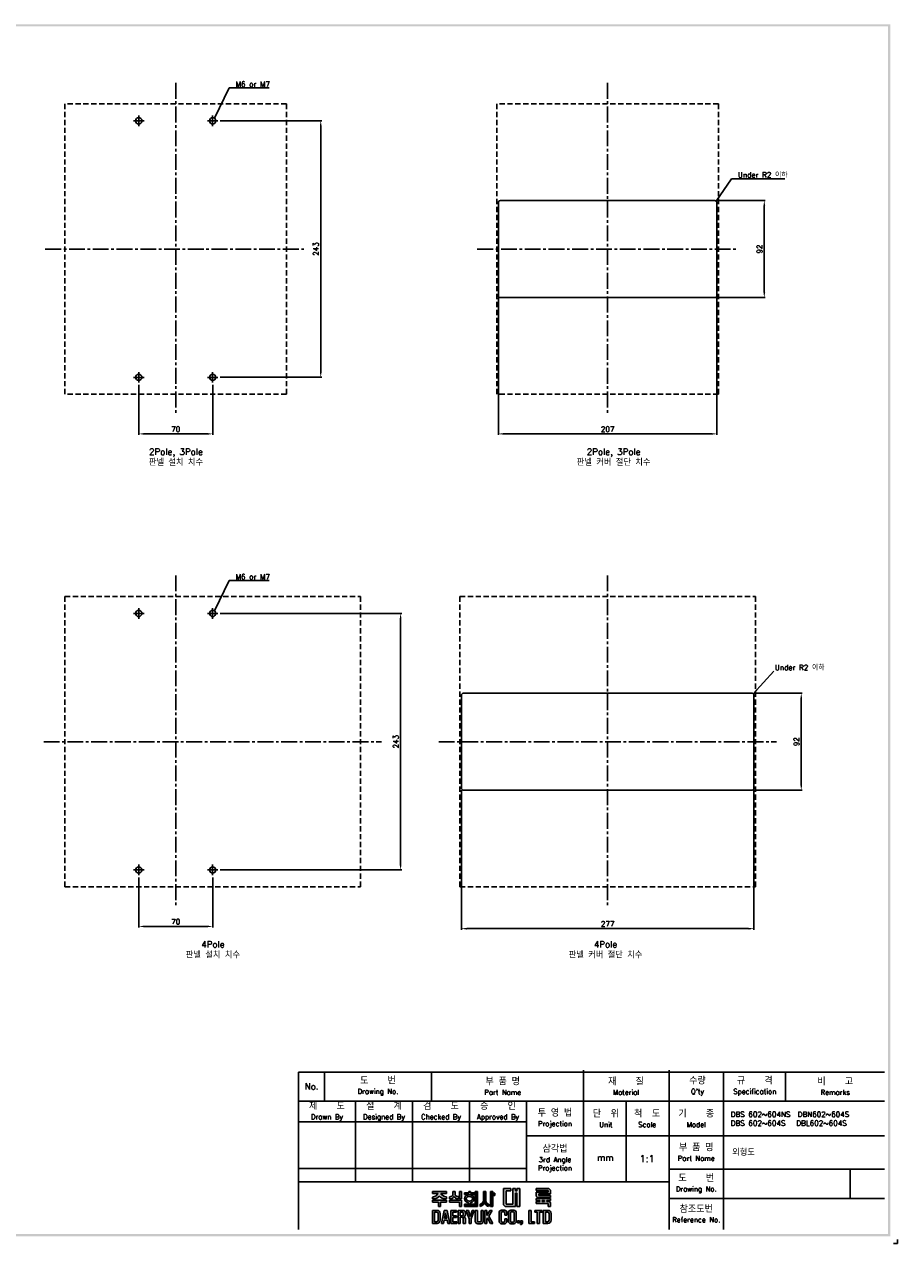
# Model space of a CAD drawing. Extents: x 3310 to 4964, y -496 to 659.
# Tile 8 of 8: x 4137 to 4964, y -496 to 659. Entities that reach past the tile are written whole.
import ezdxf

# ---------------------------------------------------------------- set-up
doc = ezdxf.new("R2010")
doc.units = 0
doc.header["$LTSCALE"] = 20
doc.header["$MEASUREMENT"] = 0
doc.linetypes.add('CENTER2', pattern=[1.125, 0.75, -0.125, 0.125, -0.125])
doc.linetypes.add('HIDDEN', pattern=[0.375, 0.25, -0.125])
doc.layers.get('0').update_dxf_attribs({"linetype": 'CONTINUOUS'})
for name, color, linetype in [('CEN', 1, 'CENTER2'), ('di', 3, 'CONTINUOUS'), ('di @ 1', 3, 'CONTINUOUS'), ('dimtaxt', 3, 'CONTINUOUS'), ('dwg', 7, 'CONTINUOUS')]:
    doc.layers.add(name, color=color, linetype=linetype)
doc.styles.add('KIM', font='ROMANS.shx', dxfattribs={"height": 5, "bigfont": 'GSG1.shx'})
doc.styles.get("Standard").update_dxf_attribs({"font": 'romans.shx', "height": 2, "bigfont": 'hgs.shx'})
doc.dimstyles.get("Standard").update_dxf_attribs({"dimscale": 0, "dimtxt": 2, "dimasz": 2, "dimexe": 0.5, "dimexo": 0.5, "dimgap": 1, "dimtad": 1, "dimdsep": 46, "dimtxsty": 'Standard', "dimcen": 0, "dimclrd": 3, "dimclre": 3, "dimclrt": 3, "dimadec": 0, "dimazin": 2, "dimtp": 0.1, "dimtm": 0.1, "dimtfac": 1, "dimtmove": 0, "dimatfit": 3, "dimfxl": 0, "dimtolj": 1, "dimarcsym": 0})
doc.dimstyles.new('STANDARD$0', dxfattribs={"dimtxt": 5, "dimasz": 5, "dimexe": 1, "dimexo": 2, "dimgap": 2, "dimtad": 1, "dimdec": 4, "dimzin": 12, "dimdsep": 46, "dimtxsty": 'KIM', "dimcen": -1, "dimdle": 0.1, "dimadec": 0, "dimazin": 0, "dimtfac": 1, "dimtdec": 4, "dimtmove": 0, "dimatfit": 3, "dimfxl": 0, "dimtolj": 1, "dimtzin": 0, "dimarcsym": 0})

# ---------------------------------------------------------------- blocks, each defined once
blk = doc.blocks.new('대륙')
at = {"layer": 'dimtaxt'}
h = blk.add_hatch(color=256, dxfattribs=at)
edge = h.paths.add_edge_path()
edge.add_line((51.99, 12.18), (47.65, 12.18))
edge.add_line((47.65, 12.18), (47.65, 11.59))
edge.add_line((47.65, 11.59), (49.36, 11.59))
edge.add_ellipse((47.48, 11.55), major_axis=(1.89, 0.39), ratio=0.576936, start_angle=268.0794, end_angle=342.4305, ccw=False)
edge.add_line((47.64, 10.44), (47.64, 9.87))
edge.add_ellipse((47.59, 11.36), major_axis=(2.46, 0), ratio=0.608939, start_angle=-88.7913, end_angle=-24.3158)
edge.add_ellipse((52.06, 11.36), major_axis=(-2.46, 0), ratio=0.608939, start_angle=384.3158, end_angle=448.3061)
edge.add_line((51.99, 9.87), (51.99, 10.51))
edge.add_ellipse((52.11, 11.62), major_axis=(-1.91, 0.31), ratio=0.577613, start_angle=17.5125, end_angle=91.8636, ccw=False)
edge.add_line((50.24, 11.59), (51.99, 11.59))
edge.add_line((51.99, 11.59), (51.99, 12.18))
h.paths.add_polyline_path([(52, 9.48), (47.64, 9.48), (47.64, 8.87), (49.46, 8.87), (49.46, 7.49), (50.19, 7.49), (50.19, 8.88), (52, 8.88)])
edge = h.paths.add_edge_path()
edge.add_arc((55.25, 11.18), 0.45, 180, 220.7047, ccw=False)
edge.add_line((54.8, 11.18), (54.8, 12.18))
edge.add_line((54.8, 12.18), (54.06, 12.18))
edge.add_line((54.06, 12.18), (54.06, 11.18))
edge.add_arc((53.61, 11.18), 0.45, 319.2953, 360, ccw=False)
edge.add_spline(control_points=[(53.95, 10.89), (53.94, 10.88), (53.93, 10.87), (53.83, 10.76), (53.7, 10.68), (53.03, 10.51)], knot_values=[3.761053, 3.761053, 3.761053, 3.761053, 3.807132, 3.807132, 4.298097, 4.298097, 4.298097, 4.298097], degree=3, periodic=0)
edge.add_line((53.03, 10.51), (53.03, 9.85))
edge.add_spline(control_points=[(53.03, 9.85), (53.05, 9.85), (53.06, 9.85), (53.74, 9.96), (53.94, 10.08), (54.15, 10.22), (54.2, 10.3), (54.43, 10.6)], knot_values=[3.495949, 3.495949, 3.495949, 3.495949, 3.524444, 3.524444, 4.06832, 4.06832, 4.379503, 4.379503, 4.379503, 4.379503], degree=3, periodic=0)
edge.add_spline(control_points=[(54.43, 10.6), (54.65, 10.3), (54.71, 10.22), (54.92, 10.08), (55.12, 9.96), (55.75, 9.88), (55.78, 9.87), (55.8, 9.86)], knot_values=[3.495949, 3.495949, 3.495949, 3.495949, 3.807132, 3.807132, 4.351008, 4.351008, 4.402945, 4.402945, 4.402945, 4.402945], degree=3, periodic=0)
edge.add_line((55.8, 9.86), (55.8, 10.59))
edge.add_spline(control_points=[(55.8, 10.59), (55.78, 10.59), (55.76, 10.6), (55.19, 10.66), (55.03, 10.75), (54.92, 10.87), (54.91, 10.88), (54.91, 10.89)], knot_values=[3.761053, 3.761053, 3.761053, 3.761053, 3.81299, 3.81299, 4.356866, 4.356866, 4.402945, 4.402945, 4.402945, 4.402945], degree=3, periodic=0)
h.paths.add_polyline_path([(56.82, 9.48), (53.03, 9.48), (53.03, 8.87), (56.1, 8.87), (56.1, 7.49), (56.82, 7.49)])
h.paths.add_polyline_path([(56.82, 12.19), (56.1, 12.19), (56.1, 9.87), (56.82, 9.87)])
h.paths.add_polyline_path([(60.76, 11.76), (59.58, 11.76), (59.58, 12.19), (59.05, 12.19), (59.05, 11.76), (57.74, 11.76), (57.74, 11.21), (60.76, 11.21)])
edge = h.paths.add_edge_path()
edge.add_ellipse((59.26, 9.92), major_axis=(-1.56, 0), ratio=0.830145, start_angle=101.7462, end_angle=265.4383)
edge.add_line((59.38, 11.21), (59.13, 11.21))
edge.add_ellipse((59.26, 9.92), major_axis=(1.56, 0), ratio=0.830145, start_angle=94.5617, end_angle=259.6787)
edge.add_line((58.98, 8.65), (58.98, 8.2))
edge.add_line((58.98, 8.2), (59.58, 8.2))
edge.add_line((59.58, 8.2), (59.58, 8.65))
edge = h.paths.add_edge_path(flags=16)
edge.add_spline(control_points=[(60.26, 9.92), (60.26, 10.03), (60.22, 10.15), (60.06, 10.37), (59.93, 10.48), (59.59, 10.63), (59.39, 10.66), (58.99, 10.64), (58.8, 10.59), (58.5, 10.41), (58.39, 10.3), (58.27, 10.07), (58.25, 9.96), (58.28, 9.73), (58.34, 9.62), (58.54, 9.4), (58.69, 9.3), (59.06, 9.19), (59.26, 9.17), (59.65, 9.23), (59.83, 9.31), (60.09, 9.5), (60.18, 9.62), (60.25, 9.8), (60.26, 9.86), (60.26, 9.92)], knot_values=[0, 0, 0, 0, 0.543876, 0.543876, 1.087752, 1.087752, 1.631628, 1.631628, 2.175504, 2.175504, 2.71938, 2.71938, 3.263256, 3.263256, 3.807132, 3.807132, 4.351008, 4.351008, 4.894884, 4.894884, 5.43876, 5.43876, 5.982636, 5.982636, 6.283185, 6.283185, 6.283185, 6.283185], degree=3, periodic=0)
for points in [[(61.83, 12.19), (61.11, 12.19), (61.11, 8.2), (57.74, 8.2), (57.74, 7.47), (61.11, 7.47), (61.83, 7.47)], [(70.89, 12.38), (72.38, 12.38), (72.38, 13.12), (70.01, 13.12), (70.01, 8), (70.53, 7.49), (73.84, 7.49), (73.84, 11.66), (74.29, 11.66), (74.29, 7.49), (75.14, 7.49), (75.14, 13.12), (74.29, 13.12), (74.29, 12.42), (73.84, 12.42), (73.84, 13.12), (73.01, 13.12), (73.01, 8.23), (70.89, 8.23)]]:
    blk.add_hatch(color=256, dxfattribs=at).paths.add_polyline_path(points)
h = blk.add_hatch(color=256, dxfattribs=at)
edge = h.paths.add_edge_path()
edge.add_line((64.41, 12.18), (63.7, 12.18))
edge.add_line((63.7, 12.18), (63.7, 9.23))
edge.add_ellipse((62.86, 9.12), major_axis=(0.66, 0.841), ratio=0.672815, start_angle=218.7862, end_angle=304.0863, ccw=False)
edge.add_line((62.7, 8.19), (62.7, 7.51))
edge.add_ellipse((63.11, 8.54), major_axis=(0.964, 0.919), ratio=0.540942, start_angle=220.7961, end_angle=301.7505)
edge.add_ellipse((64.93, 8.53), major_axis=(-0.866, 0.919), ratio=0.569913, start_angle=58.7442, end_angle=145.288)
edge.add_line((65.35, 7.49), (65.35, 8.17))
edge.add_ellipse((65.18, 9.26), major_axis=(-0.67, 1.07), ratio=0.576723, start_angle=74.3826, end_angle=142.9847, ccw=False)
edge.add_line((64.41, 9.18), (64.41, 12.18))
h.paths.add_polyline_path([(66.65, 10.99), (67.26, 10.99), (67.26, 11.63), (66.64, 11.63), (66.64, 12.18), (65.92, 12.18), (65.92, 7.49), (66.65, 7.49)])
h = blk.add_hatch(color=256, dxfattribs=at)
h.paths.add_polyline_path([(84.17, 12.56), (84.17, 11.99), (80.38, 11.99), (80.38, 10.74), (80.81, 10.32), (84.92, 10.32), (84.92, 10.92), (81.19, 10.92), (81.19, 11.44), (84.92, 11.44), (84.92, 12.6), (84.39, 13.12), (80.36, 13.12), (80.36, 12.56)])
h.paths.add_polyline_path([(83.7, 9.41), (84.92, 9.41), (84.92, 9.97), (80.36, 9.97), (80.36, 9.41), (81.48, 9.41), (81.48, 9.04), (80.35, 9.04), (80.35, 8.42), (84.18, 8.42), (84.18, 7.49), (84.92, 7.49), (84.92, 8.64), (84.52, 9.04), (83.7, 9.04)])
h.paths.add_polyline_path([(83, 9.41), (82.23, 9.41), (82.23, 9.04), (83, 9.04)], flags=17)
h = blk.add_hatch(color=256, dxfattribs=at)
h.paths.add_polyline_path([(47.58, 6.25), (47.58, 2.12), (49.06, 2.12, 0.414214), (50.06, 3.12), (50.06, 5.25, 0.414214), (49.06, 6.25)])
h.paths.add_polyline_path([(48.9, 5.73, -0.414214), (49.4, 5.23), (49.4, 3.16, -0.414214), (48.9, 2.66), (48.23, 2.66), (48.23, 5.73)], flags=16)
h.paths.add_polyline_path([(50.42, 2.11), (51.1, 2.11), (51.31, 3.17), (52.21, 3.17), (52.42, 2.11), (53.1, 2.11), (52.25, 6.23), (51.27, 6.23)])
h.paths.add_polyline_path([(51.77, 5.49), (52.09, 3.74), (51.43, 3.74)], flags=16)
h.paths.add_polyline_path([(53.4, 2.11), (55.25, 2.11), (55.25, 2.66), (54.07, 2.66), (54.07, 3.99), (55.15, 3.99), (55.15, 4.52), (54.06, 4.52), (54.06, 5.7), (55.21, 5.7), (55.21, 6.25), (53.4, 6.25)])
h.paths.add_polyline_path([(55.67, 2.12), (56.33, 2.12), (56.33, 4.05), (56.93, 4.05, -0.414214), (57.33, 3.65), (57.33, 2.12), (58.02, 2.12), (58.02, 3.65, 0.276846), (57.45, 4.24, 0.25864), (58.02, 4.77), (58.02, 5.43, 0.414214), (57.22, 6.23), (55.67, 6.23)])
h.paths.add_polyline_path([(56.33, 5.71), (57.04, 5.71, -0.414214), (57.34, 5.41), (57.34, 4.86, -0.414214), (57.04, 4.56), (56.33, 4.56)], flags=16)
h.paths.add_polyline_path([(59.2, 3.57), (59.2, 2.11), (59.85, 2.11), (59.85, 3.58), (60.8, 6.24), (60.13, 6.24), (59.53, 4.27), (58.97, 6.24), (58.28, 6.24)])
h.paths.add_polyline_path([(61.13, 2.78, 0.414214), (61.88, 2.03), (62.85, 2.03, 0.414214), (63.6, 2.78), (63.6, 6.24), (62.93, 6.24), (62.93, 2.84, -0.414214), (62.68, 2.59), (62.07, 2.59, -0.414214), (61.82, 2.84), (61.82, 6.24), (61.13, 6.24)])
h.paths.add_polyline_path([(64.11, 2.12), (64.77, 2.12), (64.77, 3.42), (64.98, 3.87), (65.9, 2.12), (66.68, 2.12), (65.38, 4.46), (66.48, 6.23), (65.69, 6.23), (64.76, 4.66), (64.76, 6.23), (64.11, 6.23)])
h.paths.add_polyline_path([(68.62, 2.84, 0.414214), (69.42, 2.04), (70.32, 2.04, 0.414214), (71.12, 2.84), (71.12, 3.62), (70.47, 3.62), (70.47, 2.85, -0.414214), (70.17, 2.55), (69.58, 2.55, -0.414214), (69.28, 2.85), (69.28, 5.49, -0.414214), (69.58, 5.79), (70.16, 5.79, -0.414214), (70.46, 5.49), (70.46, 4.76), (71.12, 4.76), (71.12, 5.52, 0.414214), (70.32, 6.32), (69.42, 6.32, 0.414214), (68.62, 5.52)])
h.paths.add_polyline_path([(71.57, 2.84, 0.414214), (72.37, 2.04), (73.25, 2.04, 0.414214), (74.05, 2.84), (74.05, 5.52, 0.414214), (73.25, 6.32), (72.37, 6.32, 0.414214), (71.57, 5.52)])
h.paths.add_polyline_path([(72.23, 5.5, -0.414214), (72.53, 5.8), (73.09, 5.8, -0.414214), (73.39, 5.5), (73.39, 2.85, -0.414214), (73.09, 2.55), (72.53, 2.55, -0.414214), (72.23, 2.85)], flags=16)
h.paths.add_polyline_path([(74.42, 2.34), (75.05, 2.34), (75.05, 2.98), (74.42, 2.98)])
h.paths.add_polyline_path([(75.76, 2.34, -0.316213), (75.39, 2.07), (75.39, 1.77, 0.409412), (76.08, 2.47), (76.08, 2.98), (75.39, 2.98), (75.39, 2.34)])
h.paths.add_polyline_path([(78.08, 2.12), (79.79, 2.12), (79.79, 2.67), (78.75, 2.67), (78.75, 6.24), (78.08, 6.24)])
h.paths.add_polyline_path([(80.68, 2.12), (81.35, 2.12), (81.35, 5.7), (82.27, 5.7), (82.27, 6.24), (79.92, 6.24), (79.92, 5.7), (80.68, 5.7)])
h.paths.add_polyline_path([(82.59, 2.13), (84.07, 2.13, 0.414214), (85.07, 3.13), (85.07, 5.24, 0.414214), (84.07, 6.24), (82.59, 6.24)])
h.paths.add_polyline_path([(83.24, 5.73), (83.9, 5.73, -0.414214), (84.4, 5.23), (84.4, 3.15, -0.414214), (83.9, 2.65), (83.24, 2.65)], flags=16)
for p, q in [((47.65, 12.18), (51.99, 12.18)), ((47.65, 12.18), (47.65, 11.59)), ((47.65, 11.59), (49.36, 11.59)), ((51.99, 11.59), (50.24, 11.59)), ((51.99, 12.18), (51.99, 11.59)), ((54.06, 12.18), (54.8, 12.18)), ((54.06, 12.18), (54.06, 11.18)), ((54.8, 12.18), (54.8, 11.18)), ((56.82, 12.19), (56.1, 12.19)), ((56.1, 12.19), (56.1, 9.87)), ((56.82, 12.19), (56.82, 9.87)), ((57.74, 11.76), (59.05, 11.76)), ((57.74, 11.21), (57.74, 11.76)), ((59.05, 11.76), (59.05, 12.19)), ((59.05, 12.19), (59.58, 12.19)), ((59.58, 12.19), (59.58, 11.76)), ((59.58, 11.76), (60.76, 11.76)), ((60.76, 11.76), (60.76, 11.21)), ((61.11, 12.19), (61.11, 8.2)), ((61.83, 12.19), (61.11, 12.19)), ((61.83, 7.47), (61.83, 12.19)), ((63.7, 12.18), (64.41, 12.18)), ((63.7, 12.18), (63.7, 9.23)), ((64.41, 12.18), (64.41, 9.18)), ((65.92, 7.49), (65.92, 12.18)), ((65.92, 12.18), (66.64, 12.18)), ((66.64, 12.18), (66.64, 11.63)), ((66.64, 11.63), (67.26, 11.63)), ((67.26, 11.63), (67.26, 10.99)), ((70.01, 13.12), (70.01, 8)), ((70.01, 13.12), (72.38, 13.12)), ((70.89, 12.38), (70.89, 8.23)), ((70.89, 12.38), (72.38, 12.38)), ((72.38, 13.12), (72.38, 12.38)), ((73.01, 13.12), (73.01, 8.23)), ((73.01, 13.12), (73.84, 13.12)), ((73.84, 13.12), (73.84, 12.42)), ((73.84, 12.42), (74.29, 12.42)), ((73.84, 11.66), (73.84, 7.49)), ((73.84, 11.66), (74.29, 11.66)), ((74.29, 13.12), (75.14, 13.12)), ((74.29, 13.12), (74.29, 12.42)), ((74.29, 11.66), (74.29, 7.49)), ((75.14, 13.12), (75.14, 7.49)), ((80.36, 13.12), (84.39, 13.12)), ((80.36, 12.56), (80.36, 13.12)), ((80.36, 12.56), (84.17, 12.56)), ((80.38, 11.99), (84.17, 11.99)), ((80.38, 11.99), (80.38, 10.74)), ((84.17, 12.56), (84.17, 11.99)), ((84.92, 12.6), (84.39, 13.12)), ((84.92, 12.6), (84.92, 11.44)), ((47.64, 10.44), (47.64, 9.87)), ((47.64, 9.48), (52, 9.48)), ((47.64, 8.87), (47.64, 9.48)), ((49.46, 8.87), (47.64, 8.87)), ((49.46, 7.49), (49.46, 8.87)), ((50.19, 8.88), (50.19, 7.49)), ((52, 8.88), (50.19, 8.88)), ((51.99, 10.51), (51.99, 9.87)), ((52, 9.48), (52, 8.88)), ((53.03, 9.85), (53.03, 10.51)), ((53.03, 9.48), (56.82, 9.48)), ((53.03, 8.87), (53.03, 9.48)), ((56.1, 8.87), (53.03, 8.87)), ((55.8, 9.86), (55.8, 10.59)), ((56.82, 9.87), (56.1, 9.87)), ((56.1, 7.49), (56.1, 8.87)), ((56.82, 9.48), (56.82, 7.49)), ((60.76, 11.21), (57.74, 11.21)), ((57.74, 8.2), (61.11, 8.2)), ((57.74, 7.47), (57.74, 8.2)), ((58.98, 8.2), (58.98, 8.65)), ((59.58, 8.65), (59.58, 8.2)), ((62.7, 7.51), (62.7, 8.19)), ((65.35, 7.49), (65.35, 8.17)), ((66.65, 10.99), (66.65, 7.49)), ((67.26, 10.99), (66.65, 10.99)), ((70.53, 7.49), (70.01, 8)), ((73.01, 8.23), (70.89, 8.23)), ((80.35, 9.04), (81.48, 9.04)), ((80.35, 9.04), (80.35, 8.42)), ((80.35, 8.42), (84.18, 8.42)), ((80.36, 9.97), (84.92, 9.97)), ((80.36, 9.97), (80.36, 9.41)), ((80.36, 9.41), (81.48, 9.41)), ((80.81, 10.32), (80.38, 10.74)), ((80.81, 10.32), (84.92, 10.32)), ((81.19, 11.44), (84.92, 11.44)), ((81.19, 11.44), (81.19, 10.92)), ((81.19, 10.92), (84.92, 10.92)), ((81.48, 9.41), (81.48, 9.04)), ((82.23, 9.41), (83, 9.41)), ((82.23, 9.41), (82.23, 9.04)), ((82.23, 9.04), (83, 9.04)), ((83, 9.41), (83, 9.04)), ((83.7, 9.41), (84.92, 9.41)), ((83.7, 9.41), (83.7, 9.04)), ((83.7, 9.04), (84.52, 9.04)), ((84.18, 8.42), (84.18, 7.49)), ((84.92, 8.64), (84.52, 9.04)), ((84.92, 10.92), (84.92, 10.32)), ((84.92, 9.97), (84.92, 9.41)), ((84.92, 8.64), (84.92, 7.49)), ((47.58, 6.25), (47.58, 2.12)), ((47.58, 6.25), (49.06, 6.25)), ((48.23, 5.73), (48.23, 2.66)), ((48.9, 5.73), (48.23, 5.73)), ((49.4, 3.16), (49.4, 5.23)), ((50.19, 7.49), (49.46, 7.49)), ((50.06, 5.25), (50.06, 3.12)), ((51.27, 6.23), (50.42, 2.11)), ((52.25, 6.23), (51.27, 6.23)), ((51.77, 5.49), (51.43, 3.74)), ((52.09, 3.74), (51.77, 5.49)), ((53.1, 2.11), (52.25, 6.23)), ((55.21, 6.25), (53.4, 6.25)), ((53.4, 6.25), (53.4, 2.11)), ((54.06, 5.7), (55.21, 5.7)), ((54.06, 4.52), (54.06, 5.7)), ((55.15, 4.52), (54.06, 4.52)), ((54.07, 3.99), (55.15, 3.99)), ((54.07, 2.66), (54.07, 3.99)), ((55.15, 3.99), (55.15, 4.52)), ((55.21, 5.7), (55.21, 6.25)), ((55.67, 6.23), (55.67, 2.12)), ((57.22, 6.23), (55.67, 6.23)), ((56.82, 7.49), (56.1, 7.49)), ((56.33, 5.71), (56.33, 4.56)), ((57.04, 5.71), (56.33, 5.71)), ((56.33, 4.56), (57.04, 4.56)), ((56.33, 2.12), (56.33, 4.05)), ((56.33, 4.05), (56.93, 4.05)), ((57.34, 4.86), (57.34, 5.41)), ((61.11, 7.47), (57.74, 7.47)), ((58.02, 4.77), (58.02, 5.43)), ((58.97, 6.24), (58.28, 6.24)), ((58.28, 6.24), (59.2, 3.57)), ((59.53, 4.27), (58.97, 6.24)), ((60.13, 6.24), (59.53, 4.27)), ((59.85, 3.58), (60.8, 6.24)), ((60.8, 6.24), (60.13, 6.24)), ((61.11, 7.47), (61.83, 7.47)), ((61.13, 6.24), (61.13, 2.78)), ((61.82, 6.24), (61.13, 6.24)), ((61.82, 2.84), (61.82, 6.24)), ((62.93, 2.84), (62.93, 6.24)), ((62.93, 6.24), (63.6, 6.24)), ((63.6, 6.24), (63.6, 2.78)), ((64.11, 2.12), (64.11, 6.23)), ((64.11, 6.23), (64.76, 6.23)), ((64.76, 4.66), (65.69, 6.23)), ((64.76, 6.23), (64.76, 4.66)), ((64.98, 3.87), (64.77, 3.42)), ((65.9, 2.12), (64.98, 3.87)), ((66.48, 6.23), (65.38, 4.46)), ((65.38, 4.46), (66.68, 2.12)), ((65.69, 6.23), (66.48, 6.23)), ((66.65, 7.49), (65.92, 7.49)), ((68.62, 2.84), (68.62, 5.52)), ((69.28, 5.49), (69.28, 2.85)), ((70.32, 6.32), (69.42, 6.32)), ((70.16, 5.79), (69.58, 5.79)), ((70.46, 4.76), (70.46, 5.49)), ((71.12, 4.76), (70.46, 4.76)), ((73.84, 7.49), (70.53, 7.49)), ((71.12, 5.52), (71.12, 4.76)), ((71.57, 2.84), (71.57, 5.52)), ((72.23, 5.5), (72.23, 2.85)), ((73.25, 6.32), (72.37, 6.32)), ((73.09, 5.8), (72.53, 5.8)), ((73.39, 2.85), (73.39, 5.5)), ((74.05, 5.52), (74.05, 2.84)), ((75.14, 7.49), (74.29, 7.49)), ((78.08, 6.24), (78.08, 2.12)), ((78.75, 6.24), (78.08, 6.24)), ((78.75, 2.67), (78.75, 6.24)), ((82.27, 6.24), (79.92, 6.24)), ((79.92, 6.24), (79.92, 5.7)), ((79.92, 5.7), (80.68, 5.7)), ((80.68, 5.7), (80.68, 2.12)), ((81.35, 2.12), (81.35, 5.7)), ((81.35, 5.7), (82.27, 5.7)), ((82.27, 5.7), (82.27, 6.24)), ((82.59, 6.24), (82.59, 2.13)), ((84.07, 6.24), (82.59, 6.24)), ((83.24, 2.65), (83.24, 5.73)), ((83.24, 5.73), (83.9, 5.73)), ((84.92, 7.49), (84.18, 7.49)), ((84.4, 3.15), (84.4, 5.23)), ((85.07, 3.13), (85.07, 5.24)), ((47.58, 2.12), (49.06, 2.12)), ((48.23, 2.66), (48.9, 2.66)), ((50.42, 2.11), (51.1, 2.11)), ((51.1, 2.11), (51.31, 3.17)), ((51.31, 3.17), (52.21, 3.17)), ((51.43, 3.74), (52.09, 3.74)), ((52.21, 3.17), (52.42, 2.11)), ((52.42, 2.11), (53.1, 2.11)), ((53.4, 2.11), (55.25, 2.11)), ((55.25, 2.66), (54.07, 2.66)), ((55.25, 2.11), (55.25, 2.66)), ((55.67, 2.12), (56.33, 2.12)), ((57.33, 3.65), (57.33, 2.12)), ((57.33, 2.12), (58.02, 2.12)), ((58.02, 2.12), (58.02, 3.65)), ((59.2, 3.57), (59.2, 2.11)), ((59.2, 2.11), (59.85, 2.11)), ((59.85, 2.11), (59.85, 3.58)), ((62.85, 2.03), (61.88, 2.03)), ((62.68, 2.59), (62.07, 2.59)), ((64.77, 2.12), (64.11, 2.12)), ((64.77, 3.42), (64.77, 2.12)), ((66.68, 2.12), (65.9, 2.12)), ((70.32, 2.04), (69.42, 2.04)), ((70.17, 2.55), (69.58, 2.55)), ((70.47, 3.62), (70.47, 2.85)), ((71.12, 3.62), (70.47, 3.62)), ((71.12, 2.84), (71.12, 3.62)), ((73.25, 2.04), (72.37, 2.04)), ((73.09, 2.55), (72.53, 2.55)), ((74.42, 2.98), (74.42, 2.34)), ((75.05, 2.98), (74.42, 2.98)), ((75.05, 2.34), (74.42, 2.34)), ((75.05, 2.98), (75.05, 2.34)), ((75.39, 2.98), (75.39, 2.34)), ((76.08, 2.98), (75.39, 2.98)), ((75.76, 2.34), (75.39, 2.34)), ((75.39, 2.07), (75.39, 1.77)), ((76.08, 2.98), (76.08, 2.47)), ((78.08, 2.12), (79.79, 2.12)), ((79.79, 2.67), (78.75, 2.67)), ((79.79, 2.12), (79.79, 2.67)), ((80.68, 2.12), (81.35, 2.12)), ((82.59, 2.13), (84.07, 2.13)), ((83.9, 2.65), (83.24, 2.65))]:
    blk.add_line(p, q, dxfattribs=at)
for centre, radius, start, end in [((53.61, 11.18), 0.45, 319.2953, 360), ((55.25, 11.18), 0.45, 180, 220.7047), ((48.9, 5.23), 0.5, 0, 90), ((49.06, 5.25), 1, 0, 90), ((57.22, 4.85), 0.8, 270, 270), ((56.93, 3.65), 0.4, 0, 90), ((57.04, 5.41), 0.3, 0, 90), ((57.04, 4.86), 0.3, 270, 0), ((57.22, 5.43), 0.8, 0, 90), ((57.26, 5.02), 0.8, 283.6828, 341.6876), ((57.24, 3.47), 0.8, 12.921, 74.819), ((69.42, 5.52), 0.8, 90, 180), ((69.58, 5.49), 0.3, 90, 180), ((70.16, 5.49), 0.3, 0, 90), ((70.32, 5.52), 0.8, 0, 90), ((72.37, 5.52), 0.8, 90, 180), ((72.53, 5.5), 0.3, 90, 180), ((73.09, 5.5), 0.3, 0, 90), ((73.25, 5.52), 0.8, 0, 90), ((83.9, 5.23), 0.5, 0, 90), ((84.07, 5.24), 1, 0, 90), ((48.9, 3.16), 0.5, 270, 0), ((49.06, 3.12), 1, 270, 0), ((61.88, 2.78), 0.75, 180, 270), ((62.07, 2.84), 0.25, 180, 270), ((62.68, 2.84), 0.25, 270, 0), ((62.85, 2.78), 0.75, 270, 0), ((69.42, 2.84), 0.8, 180, 270), ((69.58, 2.85), 0.3, 180, 270), ((70.17, 2.85), 0.3, 270, 0), ((70.32, 2.84), 0.8, 270, 0), ((72.37, 2.84), 0.8, 180, 270), ((72.53, 2.85), 0.3, 180, 270), ((73.09, 2.85), 0.3, 270, 0), ((73.25, 2.84), 0.8, 270, 0), ((75.38, 2.47), 0.7, 270.9408, 0), ((75.38, 2.47), 0.4, 271.6466, 341.8371), ((83.9, 3.15), 0.5, 270, 0), ((84.07, 3.13), 1, 270, 0)]:
    blk.add_arc(centre, radius, start, end, dxfattribs=at)
for centre, major_axis, ratio, start_param, end_param in [((47.48, 11.55), (1.89, 0.39), 0.576936, 4.678869, 5.97654), ((47.59, 11.36), (-2.46, 0), 0.608939, 1.591893, 2.717202), ((59.26, 9.92), (1.56, 0), 0.830145, 1.650413, 4.532248), ((59.26, 9.92), (-1.56, 0), 0.830145, 1.775806, 4.632772), ((62.86, 9.12), (0.66, 0.841), 0.672815, 3.81854, 5.307307), ((63.11, 8.54), (0.964, 0.919), 0.540942, 3.853619, 5.26654)]:
    blk.add_ellipse(centre, major_axis=major_axis, ratio=ratio, start_param=start_param, end_param=end_param, dxfattribs=at)
at = {"layer": 'dimtaxt', "extrusion": (0, 0, -1)}
for centre, major_axis, ratio, start_param, end_param in [((52.11, 11.62), (-1.91, 0.31), 0.577613, 4.679864, 5.977535), ((52.06, 11.36), (-2.46, 0), 0.608939, -1.541231, -0.42439), ((64.93, 8.53), (-0.866, 0.919), 0.569913, 3.747431, 5.257905), ((65.18, 9.26), (-0.67, 1.07), 0.576723, 3.787632, 4.984965)]:
    blk.add_ellipse(centre, major_axis=major_axis, ratio=ratio, start_param=start_param, end_param=end_param, dxfattribs=at)
at = {"layer": 'dimtaxt'}
for points, knots in [([(53.95, 10.89), (53.94, 10.88), (53.93, 10.87), (53.83, 10.76), (53.7, 10.68), (53.03, 10.51)], [3.7610527, 3.7610527, 3.7610527, 3.7610527, 3.8071317, 3.8071317, 4.2980967, 4.2980967, 4.2980967, 4.2980967]), ([(54.43, 10.6), (54.2, 10.3), (54.15, 10.22), (53.94, 10.08), (53.74, 9.96), (53.06, 9.85), (53.05, 9.85), (53.03, 9.85)], [3.4959493, 3.4959493, 3.4959493, 3.4959493, 3.8071317, 3.8071317, 4.3510077, 4.3510077, 4.3795026, 4.3795026, 4.3795026, 4.3795026]), ([(54.43, 10.6), (54.65, 10.3), (54.71, 10.22), (54.92, 10.08), (55.12, 9.96), (55.75, 9.88), (55.78, 9.87), (55.8, 9.86)], [3.4959493, 3.4959493, 3.4959493, 3.4959493, 3.8071317, 3.8071317, 4.3510077, 4.3510077, 4.4029453, 4.4029453, 4.4029453, 4.4029453]), ([(54.91, 10.89), (54.91, 10.88), (54.92, 10.87), (55.03, 10.75), (55.19, 10.66), (55.76, 10.6), (55.78, 10.59), (55.8, 10.59)], [3.7610527, 3.7610527, 3.7610527, 3.7610527, 3.8071317, 3.8071317, 4.3510077, 4.3510077, 4.4029453, 4.4029453, 4.4029453, 4.4029453]), ([(60.26, 9.92), (60.26, 10.03), (60.22, 10.15), (60.06, 10.37), (59.93, 10.48), (59.59, 10.63), (59.39, 10.66), (58.99, 10.64), (58.8, 10.59), (58.5, 10.41), (58.39, 10.3), (58.27, 10.07), (58.25, 9.96), (58.28, 9.73), (58.34, 9.62), (58.54, 9.4), (58.69, 9.3), (59.06, 9.19), (59.26, 9.17), (59.65, 9.23), (59.83, 9.31), (60.09, 9.5), (60.18, 9.62), (60.25, 9.8), (60.26, 9.86), (60.26, 9.92)], [0, 0, 0, 0, 0.543876, 0.543876, 1.087752, 1.087752, 1.631628, 1.631628, 2.175504, 2.175504, 2.71938, 2.71938, 3.263256, 3.263256, 3.807132, 3.807132, 4.351008, 4.351008, 4.894884, 4.894884, 5.43876, 5.43876, 5.982636, 5.982636, 6.283185, 6.283185, 6.283185, 6.283185])]:
    blk.add_open_spline(points, degree=3, knots=knots, dxfattribs=at)
blk = doc.blocks.new('*D57')
at = {"layer": 'di', "color": 0, "lineweight": -2}
for p, q in [((4793, 492.4), (4838.8, 492.4)), ((4837.8, 487.4), (4837.8, 405.4)), ((4793, 400.4), (4838.8, 400.4))]:
    blk.add_line(p, q, dxfattribs=at)
at = {"layer": 'di', "color": 0}
for points in [[(4837, 487.4), (4838.7, 487.4), (4837.8, 492.4)], [(4837, 405.4), (4838.7, 405.4), (4837.8, 400.4)]]:
    blk.add_solid(points, dxfattribs=at)
at = {"layer": 'di', "color": 0, "insert": (4833.3, 446.4), "char_height": 5, "attachment_point": 5, "rotation": 90, "style": 'KIM'}
blk.add_mtext('\\A1;92', dxfattribs=at)
blk = doc.blocks.new('*D58')
at = {"layer": 'di', "color": 0, "lineweight": -2}
for p, q in [((4245.4, 317.9), (4245.4, 270.3)), ((4315.4, 317.9), (4315.4, 270.3)), ((4250.4, 271.3), (4310.4, 271.3))]:
    blk.add_line(p, q, dxfattribs=at)
at = {"layer": 'di', "color": 0}
for points in [[(4250.4, 272.1), (4250.4, 270.5), (4245.4, 271.3)], [(4310.4, 272.1), (4310.4, 270.5), (4315.4, 271.3)]]:
    blk.add_solid(points, dxfattribs=at)
at = {"layer": 'di', "color": 0, "insert": (4280.4, 275.8), "char_height": 5, "attachment_point": 5, "style": 'KIM'}
blk.add_mtext('\\A1;70', dxfattribs=at)
blk = doc.blocks.new('*D59')
at = {"layer": 'di', "color": 0, "lineweight": -2}
for p, q in [((4322.4, 567.9), (4418.7, 567.9)), ((4417.7, 562.9), (4417.7, 329.9)), ((4322.4, 324.9), (4418.7, 324.9))]:
    blk.add_line(p, q, dxfattribs=at)
at = {"layer": 'di', "color": 0}
for points in [[(4416.9, 562.9), (4418.6, 562.9), (4417.7, 567.9)], [(4416.9, 329.9), (4418.6, 329.9), (4417.7, 324.9)]]:
    blk.add_solid(points, dxfattribs=at)
at = {"layer": 'di', "color": 0, "insert": (4413.2, 446.4), "char_height": 5, "attachment_point": 5, "rotation": 90, "style": 'KIM'}
blk.add_mtext('\\A1;243', dxfattribs=at)
blk = doc.blocks.new('*D60')
at = {"layer": 'di', "color": 0, "lineweight": -2}
for p, q in [((4586, 400.4), (4586, 270.3)), ((4793, 400.4), (4793, 270.3)), ((4591, 271.3), (4788, 271.3))]:
    blk.add_line(p, q, dxfattribs=at)
at = {"layer": 'di', "color": 0}
for points in [[(4591, 272.1), (4591, 270.5), (4586, 271.3)], [(4788, 272.1), (4788, 270.5), (4793, 271.3)]]:
    blk.add_solid(points, dxfattribs=at)
at = {"layer": 'di', "color": 0, "insert": (4689.5, 275.8), "char_height": 5, "attachment_point": 5, "style": 'KIM'}
blk.add_mtext('\\A1;207', dxfattribs=at)
blk = doc.blocks.new('*D61')
at = {"layer": 'di', "color": 0, "lineweight": -2}
for p, q in [((4828, 25.7), (4873.8, 25.7)), ((4872.8, 20.7), (4872.8, -61.3)), ((4828, -66.3), (4873.8, -66.3))]:
    blk.add_line(p, q, dxfattribs=at)
at = {"layer": 'di', "color": 0}
for points in [[(4872, 20.7), (4873.7, 20.7), (4872.8, 25.7)], [(4872, -61.3), (4873.7, -61.3), (4872.8, -66.3)]]:
    blk.add_solid(points, dxfattribs=at)
at = {"layer": 'di', "color": 0, "insert": (4868.3, -20.3), "char_height": 5, "attachment_point": 5, "rotation": 90, "style": 'KIM'}
blk.add_mtext('\\A1;92', dxfattribs=at)
blk = doc.blocks.new('*D62')
at = {"layer": 'di', "color": 0, "lineweight": -2}
for p, q in [((4551, -66.3), (4551, -198.4)), ((4828, -66.3), (4828, -198.4)), ((4823, -197.4), (4556, -197.4))]:
    blk.add_line(p, q, dxfattribs=at)
at = {"layer": 'di', "color": 0}
for points in [[(4556, -196.6), (4556, -198.3), (4551, -197.4)], [(4823, -196.6), (4823, -198.3), (4828, -197.4)]]:
    blk.add_solid(points, dxfattribs=at)
at = {"layer": 'di', "color": 0, "insert": (4689.5, -192.9), "char_height": 5, "attachment_point": 5, "style": 'KIM'}
blk.add_mtext('\\A1;277', dxfattribs=at)
blk = doc.blocks.new('*D63')
at = {"layer": 'di', "color": 0, "lineweight": -2}
for p, q in [((4245.4, -148.8), (4245.4, -196.3)), ((4315.4, -148.8), (4315.4, -196.3)), ((4250.4, -195.3), (4310.4, -195.3))]:
    blk.add_line(p, q, dxfattribs=at)
at = {"layer": 'di', "color": 0}
for points in [[(4250.4, -194.5), (4250.4, -196.1), (4245.4, -195.3)], [(4310.4, -194.5), (4310.4, -196.1), (4315.4, -195.3)]]:
    blk.add_solid(points, dxfattribs=at)
at = {"layer": 'di', "color": 0, "insert": (4280.4, -190.8), "char_height": 5, "attachment_point": 5, "style": 'KIM'}
blk.add_mtext('\\A1;70', dxfattribs=at)
blk = doc.blocks.new('*D64')
at = {"layer": 'di', "color": 0, "lineweight": -2}
for p, q in [((4322.4, 101.2), (4494.4, 101.2)), ((4493.4, 96.2), (4493.4, -136.8)), ((4322.4, -141.8), (4494.4, -141.8))]:
    blk.add_line(p, q, dxfattribs=at)
at = {"layer": 'di', "color": 0}
for points in [[(4492.5, 96.2), (4494.2, 96.2), (4493.4, 101.2)], [(4492.5, -136.8), (4494.2, -136.8), (4493.4, -141.8)]]:
    blk.add_solid(points, dxfattribs=at)
at = {"layer": 'di', "color": 0, "insert": (4488.9, -20.3), "char_height": 5, "attachment_point": 5, "rotation": 90, "style": 'KIM'}
blk.add_mtext('\\A1;243', dxfattribs=at)

msp = doc.modelspace()

# ---------------------------------------------------------------- linework, layer by layer
at = {"color": 221, "linetype": 'HIDDEN'}
for p, q in [((4385.38436, 583.85178), (4175.38436, 583.85178)), ((4794.47349, 583.85178), (4584.47349, 583.85178))]:
    msp.add_line(p, q, dxfattribs=at)
for centre in [(4245.38436, 567.85178), (4315.38436, 567.85178), (4245.38436, 324.85178), (4315.38436, 324.85178), (4245.38436, 101.2238), (4315.38436, 101.2238), (4245.38436, -141.7762), (4315.38436, -141.7762)]:
    msp.add_circle(centre, 3)
at = {"layer": 'CEN'}
for p, q in [((4280.38436, 603.85178), (4280.38436, 288.85178)), ((4689.47349, 603.85178), (4689.47349, 288.85178)), ((4240.38436, 567.85178), (4250.38436, 567.85178)), ((4245.38436, 572.85178), (4245.38436, 562.85178)), ((4310.38436, 567.85178), (4320.38436, 567.85178)), ((4315.38436, 572.85178), (4315.38436, 562.85178)), ((4156.88436, 446.35178), (4403.88436, 446.35178)), ((4565.97349, 446.35178), (4812.97349, 446.35178)), ((4240.38436, 324.85178), (4250.38436, 324.85178)), ((4245.38436, 329.85178), (4245.38436, 319.85178)), ((4310.38436, 324.85178), (4320.38436, 324.85178)), ((4315.38436, 329.85178), (4315.38436, 319.85178)), ((4280.38436, 137.2238), (4280.38436, -177.7762)), ((4689.47349, 137.2238), (4689.47349, -177.7762)), ((4245.38436, 106.2238), (4245.38436, 96.2238)), ((4315.38436, 106.2238), (4315.38436, 96.2238)), ((4240.38436, 101.2238), (4250.38436, 101.2238)), ((4310.38436, 101.2238), (4320.38436, 101.2238)), ((4155.38436, -20.2762), (4475.38436, -20.2762)), ((4529.47349, -20.2762), (4849.47349, -20.2762)), ((4245.38436, -136.7762), (4245.38436, -146.7762)), ((4315.38436, -136.7762), (4315.38436, -146.7762)), ((4240.38436, -141.7762), (4250.38436, -141.7762)), ((4310.38436, -141.7762), (4320.38436, -141.7762))]:
    msp.add_line(p, q, dxfattribs=at)
at = {"layer": 'di', "color": 221, "linetype": 'HIDDEN'}
for p, q in [((4175.38436, 583.85178), (4175.38436, 308.85178)), ((4385.38436, 583.85178), (4385.38436, 308.85178)), ((4584.47349, 583.85178), (4584.47349, 308.85178)), ((4794.47349, 583.85178), (4794.47349, 308.85178)), ((4385.38436, 308.85178), (4175.38436, 308.85178)), ((4794.47349, 308.85178), (4584.47349, 308.85178)), ((4175.38436, 117.2238), (4455.38436, 117.2238)), ((4175.38436, 117.2238), (4175.38436, -157.7762)), ((4455.38436, 117.2238), (4455.38436, -157.7762)), ((4549.47349, 117.2238), (4829.47349, 117.2238)), ((4549.47349, 117.2238), (4549.47349, -157.7762)), ((4829.47349, 117.2238), (4829.47349, -157.7762)), ((4175.38436, -157.7762), (4455.38436, -157.7762)), ((4549.47349, -157.7762), (4829.47349, -157.7762))]:
    msp.add_line(p, q, dxfattribs=at)
at = {"layer": 'di'}
for p, q in [((4585.97349, 490.35178), (4585.97349, 402.35178)), ((4587.97349, 492.35178), (4790.97349, 492.35178)), ((4792.97349, 490.35178), (4792.97349, 402.35178)), ((4587.97349, 400.35178), (4790.97349, 400.35178)), ((4550.97349, 23.7238), (4550.97349, -64.2762)), ((4552.97349, 25.7238), (4825.97349, 25.7238)), ((4827.97349, 23.7238), (4827.97349, -64.2762)), ((4552.97349, -66.2762), (4825.97349, -66.2762)), ((4960.08235, -495.77012), (4964.08235, -495.77012)), ((4964.08235, -491.77012), (4964.08235, -495.77012))]:
    msp.add_line(p, q, dxfattribs=at)
for centre, start, end in [((4587.97349, 490.35178), 90, 180), ((4790.97349, 490.35178), 0, 90), ((4587.97349, 402.35178), 180, 270), ((4790.97349, 402.35178), 270, 0), ((4552.97349, 23.7238), 90, 180), ((4825.97349, 23.7238), 0, 90), ((4552.97349, -64.2762), 180, 270), ((4825.97349, -64.2762), 270, 0)]:
    msp.add_arc(centre, 2, start, end, dxfattribs=at)
at = {"layer": 'dimtaxt'}
for p, q in [((4951.58928, -333.45881), (4396.58928, -333.45881)), ((4396.58928, -333.45881), (4396.58928, -482.27012)), ((4421.25667, -360.51764), (4421.25667, -333.45881)), ((4522.58928, -360.45881), (4522.58928, -333.45881)), ((4666.58928, -360.45881), (4666.58928, -331.45881)), ((4747.58928, -360.45881), (4747.58928, -331.45881)), ((4799.163, -360.45881), (4799.163, -333.45881)), ((4857.78597, -360.45881), (4857.78597, -333.45881)), ((4450.58928, -437.32665), (4450.58928, -360.95701)), ((4504.58928, -437.32665), (4504.58928, -360.95701)), ((4558.58928, -437.32665), (4558.58928, -360.95701)), ((4612.58928, -437.32665), (4612.58928, -360.95701)), ((4666.58928, -437.32665), (4666.58928, -360.95701)), ((4707.08928, -437.32665), (4707.08928, -360.95701)), ((4747.58928, -482.38056), (4747.58928, -360.95701)), ((4799.163, -482.38056), (4799.163, -360.95701)), ((4612.58928, -380.53238), (4396.71343, -380.53238)), ((4951.58928, -393.54582), (4612.58928, -393.54582)), ((4612.58928, -424.65172), (4396.78056, -424.65172)), ((4951.58928, -425.36982), (4747.58928, -425.36982)), ((4919.163, -453.08598), (4919.163, -425.36982)), ((4747.58928, -437.32665), (4396.58928, -437.32665)), ((4951.58928, -453.08598), (4747.58928, -453.08598))]:
    msp.add_line(p, q, dxfattribs=at)
at = {"layer": 'dwg'}
msp.add_line((4951.58928, -360.95701), (4396.58928, -360.95701), dxfattribs=at)
for points in [[(3325.08235, 659.22988), (3327.08235, 657.22988), (4957.08235, 659.22988), (4955.08235, 657.22988)], [(4957.08235, 659.22988), (4955.08235, 657.22988), (4957.08235, -488.77012), (4955.08235, -486.77012)], [(4397.08235, -360.50701), (4397.08235, -361.40701), (4950.83928, -360.50701), (4950.83928, -361.40701)], [(4957.08235, -488.77012), (4955.08235, -486.77012), (3325.08235, -488.77012), (3327.08235, -486.77012)]]:
    msp.add_trace(points, dxfattribs=at)

# ---------------------------------------------------------------- block references
at = {"layer": 'di', "xscale": 3, "yscale": 3, "zscale": 3}
msp.add_blockref('대륙', (4380.73583, -483.01619), dxfattribs=at)

# ---------------------------------------------------------------- texts
at = {"layer": 'di'}
for s, width, gutter_width, insert, char_height, attachment_point in [('2Pole, 3Pole\\P판넬 설치 치수', 86.8415836, 10, (4280.63645, 249.27611), 6, 5), ('2Pole, 3Pole\\P판넬 커버 절단 치수', 86.8415836, 10, (4695.16303, 249.27611), 6, 5), ('4Pole\\P판넬 설치 치수', 86.8415836, 10, (4315.63645, -217.35187), 6, 5), ('4Pole\\P판넬 커버 절단 치수', 86.8415836, 10, (4687.47181, -217.35187), 6, 5), ('  DBS 602~604NS  DBN602~604S\\P  DBS 602~604S   DBL602~604S', 151.4193505, 30, (4799.163, -377.47642), 5, 4), ('  외형도', 152.4262764, 30, (4799.163, -409.45782), 6, 4)]:
    msp.add_mtext_dynamic_manual_height_columns(s, width=width, gutter_width=gutter_width, heights=[0], dxfattribs=dict(at, insert=insert, char_height=char_height, attachment_point=attachment_point))
at = {"layer": 'di', "attachment_point": 5}
for s, insert, char_height, width in [('No.', (4409.16951, -346.85881), 6, 24.1743138), ('{\\H1.1x;도    번\\P\\H0.72727x;Drawing No.}', (4471.92297, -346.85881), 6, 101.3326121), ('{\\H1.1x;부 품 명\\P\\H0.72727x;Part Name}', (4590.08928, -346.95881), 6, 135), ('{\\H1.1x;재    질\\P\\H0.72727x;Material}', (4706.85333, -346.95881), 6, 82.6229655), ("{\\H1.1x;수량\\P\\H0.72727x;Q'ty}", (4774.50191, -346.95881), 6, 28.3770345), ('{\\H1.1x;규    격\\P\\H0.72727x;Specification}', (4828.8172, -346.95881), 6, 81), ('{\\H1.1x;비    고\\P\\H0.72727x;Remarks}', (4905.01814, -346.95881), 6, 117), ('{\\H1.1x;제    도\\P\\H0.72727x;Drawn By}', (4423.58928, -370.9697), 6, 54), ('{\\H1.1x;설    계}\\P{\\H0.8x;Designed By}', (4477.58928, -370.9697), 6, 54), ('{\\H1.1x;검    도\\P\\H0.72727x;Checked By}', (4531.58928, -370.9697), 6, 54), ('승    인\\P{\\H0.72727x;Approved By}', (4585.58928, -370.9697), 6.6, 54), ('투 영 법\\P{\\H0.72727x;Projection}', (4639.58928, -377.47642), 6.6, 54), ('{\\H1.1x;단  위}\\P{\\H0.8x;Unit}', (4687.76436, -377.47642), 6, 48), ('{\\H1.1x;척  도\\P\\H0.72727x;Scale}', (4726.88503, -377.47642), 6, 48), ('기    종\\P{\\H0.72727x;Model}', (4773.37614, -377.47642), 6.6, 51.5737236), ('{\\H1.1x;삼각법\\H0.45455x;\\P\\H1.6x;3rd Angle\\PProjection}', (4639.58928, -415.43623), 6, 54), ('부 품 명\\P{\\H0.72727x;Part Name}', (4773.37614, -409.45782), 6.6, 51.5737236), ('도    번\\P{\\H0.72727x;Drawing No.}', (4773.37614, -439.2279), 6.6, 51.5737236), ('참조도번\\P{\\H0.72727x;Reference No.}', (4773.37614, -467.67805), 6.6, 51.5737236)]:
    msp.add_mtext(s, dxfattribs=dict(at, insert=insert, char_height=char_height, width=width))
at = {"layer": 'di @ 1', "char_height": 5, "attachment_point": 7}
for s, insert in [('\\A1;M6 or M7', (4337.11115, 600.09949)), ('\\A1;Under R2 이하', (4812.80231, 514.02657)), ('\\A1;M6 or M7', (4337.11115, 133.47151)), ('\\A1;Under R2 이하', (4847.80231, 47.39858))]:
    msp.add_mtext(s, dxfattribs=dict(at, insert=insert))
at = {"layer": 'dimtaxt'}
msp.add_text('mm', height=6, dxfattribs=at).set_placement((4679.60095, -417.35677))
at = {"layer": 'dimtaxt', "insert": (4726.88503, -415.43623), "char_height": 6.6, "width": 48, "attachment_point": 5}
msp.add_mtext('1:1', dxfattribs=at)

# ---------------------------------------------------------------- dimensions: what is measured, and where the dimension line sits
at = {"layer": 'di'}
for base, p1, p2, picture, middle in [((4417.74642, 324.85178), (4320.38436, 567.85178), (4320.38436, 324.85178), '*D59', (4413.24642, 446.35178)), ((4837.84396, 400.35178), (4790.97349, 492.35178), (4790.97349, 400.35178), '*D57', (4833.34396, 446.35178)), ((4493.36812, -141.7762), (4320.38436, 101.2238), (4320.38436, -141.7762), '*D64', (4488.86812, -20.2762)), ((4872.84396, -66.2762), (4825.97349, 25.7238), (4825.97349, -66.2762), '*D61', (4868.34396, -20.2762))]:
    dim = msp.add_linear_dim(base=base, p1=p1, p2=p2, angle=90, dimstyle='STANDARD$0', override={"dimdec": 0}, dxfattribs=at)
    dim.commit()
    dim.dimension.update_dxf_attribs({"geometry": picture, "text_midpoint": middle})
for base, p1, p2, picture, middle in [((4792.97349, 271.31624), (4585.97349, 402.35178), (4792.97349, 402.35178), '*D60', (4689.47349, 275.81624)), ((4315.38436, 271.31624), (4245.38436, 319.85178), (4315.38436, 319.85178), '*D58', (4280.38436, 275.81624)), ((4550.97349, -197.42253), (4827.97349, -64.2762), (4550.97349, -64.2762), '*D62', (4689.47349, -192.92253)), ((4315.38436, -195.31174), (4245.38436, -146.7762), (4315.38436, -146.7762), '*D63', (4280.38436, -190.81174))]:
    dim = msp.add_linear_dim(base=base, p1=p1, p2=p2, dimstyle='STANDARD$0', override={"dimdec": 0}, dxfattribs=at)
    dim.commit()
    dim.dimension.update_dxf_attribs({"geometry": picture, "text_midpoint": middle})

# ---------------------------------------------------------------- leaders
at = {"layer": 'di', "annotation_type": 0, "has_hookline": 1, "hookline_direction": 0}
for points, text_width in [([(4317.15857, 570.27091), (4331.11115, 599.09949), (4336.11115, 599.09949)], 31.90476), ([(4792.38771, 491.76599), (4806.80231, 513.02657), (4811.80231, 513.02657)], 44.57068), ([(4317.15857, 103.64293), (4331.11115, 132.47151), (4336.11115, 132.47151)], 31.90476)]:
    msp.add_leader(points, dimstyle='Standard', override={"dimscale": 1, "dimasz": 5}, dxfattribs=dict(at, text_width=text_width))
at = {"layer": 'di'}
msp.add_leader([(4827.38771, 25.13801), (4846.80231, 46.39858)], dimstyle='Standard', override={"dimscale": 1, "dimasz": 5}, dxfattribs=at)

doc.saveas('drawing.dxf')
